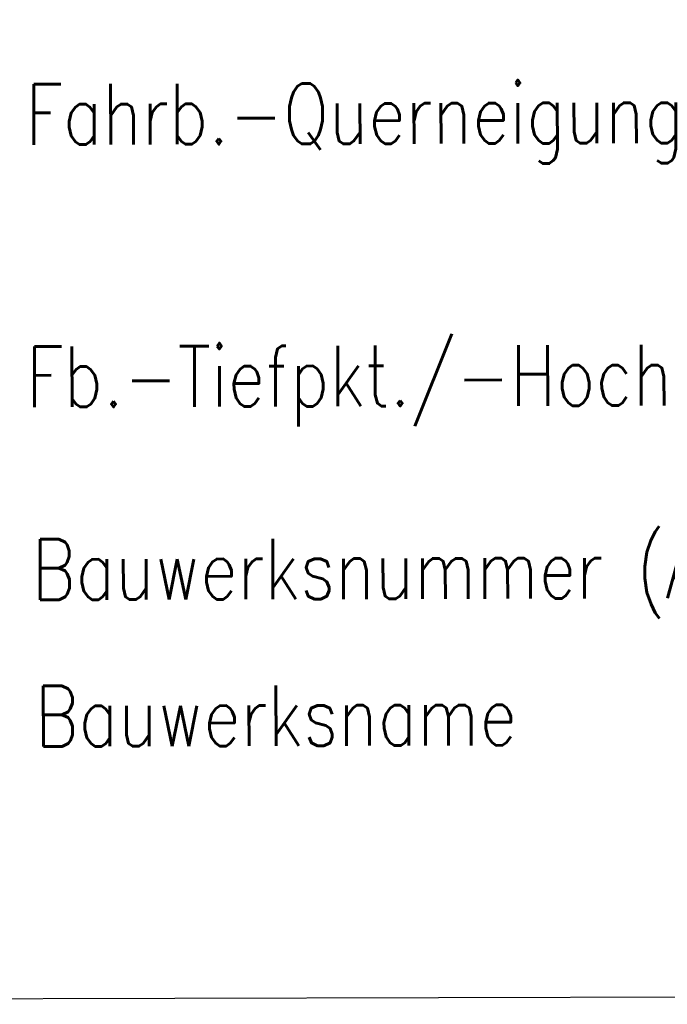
# Model space of a CAD drawing. Extents: x 0 to 1135, y 0 to 420.
# Tile 62 of 81: x 1096 to 1115, y 117 to 146. Entities that reach past the tile are written whole.
import ezdxf

# ---------------------------------------------------------------- set-up
doc = ezdxf.new("R2010")
doc.units = 0
doc.header["$LTSCALE"] = 2
doc.header["$MEASUREMENT"] = 0
doc.linetypes.add('AUSGEZOGEN', pattern=[0])
doc.layers.add('LEGENDE', color=7, linetype='AUSGEZOGEN')
doc.styles.add('ROMANS', font='romans.shx', dxfattribs={"width": 0.8})

msp = doc.modelspace()

# ---------------------------------------------------------------- linework, layer by layer
at = {"layer": 'LEGENDE'}
msp.add_lwpolyline([(1030.061, 117.083), (1124.072, 117.324), (1123.635, 287.473), (1029.624, 287.231)], close=True, dxfattribs=at)

# ---------------------------------------------------------------- texts
at = {"layer": 'LEGENDE', "style": 'ROMANS', "width": 0.8}
for s, p in [('Fahrb.-Querneigung', (1096.142, 142.627)), ('Fb.-Tiefpkt./-Hochpkt.', (1096.162, 134.829)), ('Bauwerksnummer (ASB)', (1096.331, 129.101)), ('Bauwerksname', (1096.422, 124.743))]:
    msp.add_text(s, height=1.8, rotation=0.1472, dxfattribs=at).set_placement(p)

doc.saveas('drawing.dxf')
